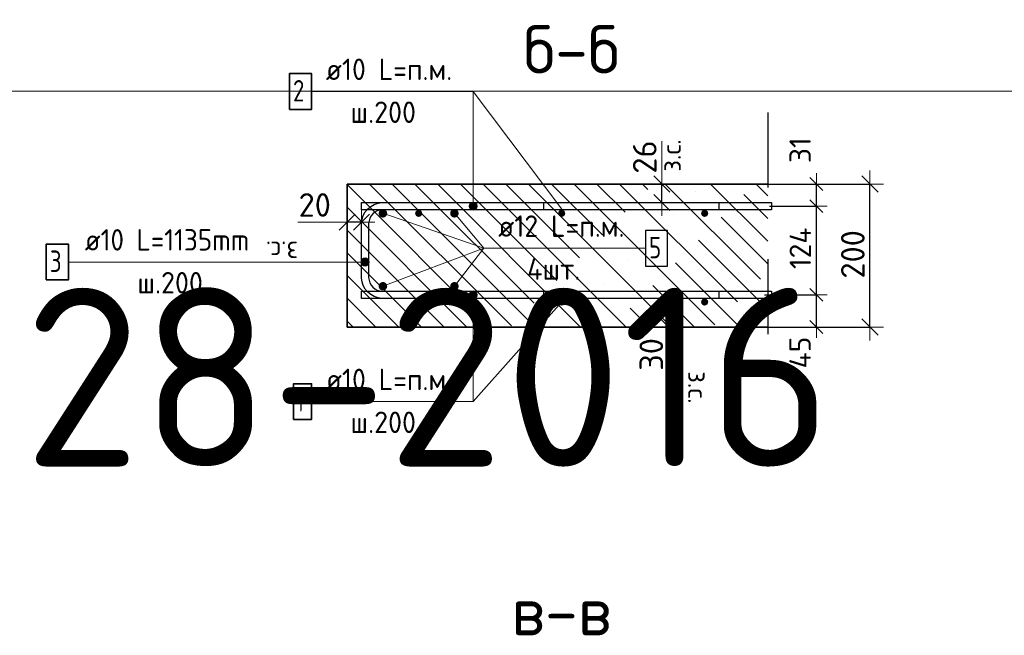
# Model space of a CAD drawing. Header units: metres. Extents: x -38 to 97, y -15 to 21.
# Tile 79 of 89: x 71.709 to 73.087, y 6.911 to 7.772. Entities that reach past the tile are written whole.
import ezdxf

# ---------------------------------------------------------------- set-up
doc = ezdxf.new("R2010")
doc.units = ezdxf.units.M
doc.header["$PDMODE"] = 65
doc.linetypes.add('______4', pattern=[0.135, 0.105, -0.03])
for name, color, linetype, lineweight in [('XR$3$Арм. стержнями верхней зоны', 180, 'Continuous', 35), ('XR$3$Арм. стержнями нижней зоны', 180, 'Continuous', 35), ('XR$3$Арм.стержн. Арматура края', 96, 'Continuous', 35), ('XR$3$Арм.стержн. Доп. арматура', 180, 'Continuous', 35), ('XR$3$Размерная линия (1)', 7, 'Continuous', 13), ('XR$3$Размерная линия_ общее', 7, 'Continuous', 13), ('XR$4$Текст_ примечание', 7, 'Continuous', 13)]:
    doc.layers.add(name, color=color, linetype=linetype, lineweight=lineweight)
doc.styles.add('ISOCPEUR', font='txt')
doc.dimstyles.new('DIMSTYLE_11', dxfattribs={"dimtxt": 0.033, "dimasz": 0.0375, "dimexe": 0, "dimexo": 0, "dimgap": 0.0165, "dimtad": 2, "dimdec": 0, "dimlfac": 1000, "dimrnd": 1, "dimzin": 12, "dimdsep": 46, "dimtxsty": 'ISOCPEUR', "dimblk1": 'ALL_ML_STRICH', "dimblk2": 'ALL_ML_STRICH', "dimsah": 1, "dimcen": 0, "dimclrd": 7, "dimclre": 256, "dimclrt": 7, "dimadec": 0, "dimazin": 0, "dimtfac": 1, "dimtdec": 0, "dimtix": 1, "dimtmove": 2, "dimatfit": 3, "dimfxl": 0, "dimtvp": 1.2, "dimtzin": 0, "dimlwd": 0, "dimlwe": -3, "dimarcsym": 0})
doc.dimstyles.new('DIMSTYLE_12', dxfattribs={"dimtxt": 0.03, "dimasz": 0.03, "dimexe": 0, "dimexo": 0, "dimgap": 0.015, "dimtad": 2, "dimdec": 0, "dimlfac": 1000, "dimrnd": 1, "dimzin": 12, "dimdsep": 46, "dimtxsty": 'ISOCPEUR', "dimblk1": 'ALL_ML_STRICH', "dimblk2": 'ALL_ML_STRICH', "dimsah": 1, "dimcen": 0, "dimclrd": 7, "dimclre": 256, "dimclrt": 7, "dimadec": 0, "dimazin": 0, "dimtfac": 1, "dimtdec": 0, "dimtix": 1, "dimtmove": 2, "dimatfit": 3, "dimfxl": 0, "dimtzin": 0, "dimlwd": 0, "dimlwe": -3, "dimarcsym": 0})
doc.dimstyles.new('DIMSTYLE_14', dxfattribs={"dimtxt": 0.03, "dimasz": 0.03, "dimexe": 0, "dimexo": 0, "dimgap": 0.015, "dimtad": 2, "dimdec": 0, "dimlfac": 1000, "dimrnd": 1, "dimzin": 12, "dimdsep": 46, "dimtxsty": 'ISOCPEUR', "dimblk1": 'ALL_ML_STRICH', "dimblk2": 'ALL_ML_STRICH', "dimsah": 1, "dimcen": 0, "dimclrd": 7, "dimclre": 256, "dimclrt": 7, "dimadec": 0, "dimazin": 0, "dimtfac": 1, "dimtdec": 0, "dimtix": 1, "dimtmove": 2, "dimatfit": 3, "dimfxl": 0, "dimtvp": 1.2, "dimtzin": 0, "dimlwd": 0, "dimlwe": -3, "dimarcsym": 0})
doc.dimstyles.new('DIMSTYLE_8', dxfattribs={"dimtxt": 0.033, "dimasz": 0.0375, "dimexe": 0, "dimexo": 0, "dimgap": 0.0165, "dimtad": 2, "dimdec": 0, "dimlfac": 1000, "dimrnd": 1, "dimzin": 12, "dimdsep": 46, "dimtxsty": 'ISOCPEUR', "dimblk1": 'ALL_ML_STRICH', "dimblk2": 'ALL_ML_STRICH', "dimsah": 1, "dimcen": 0, "dimclrd": 7, "dimclre": 256, "dimclrt": 7, "dimadec": 0, "dimazin": 0, "dimtfac": 1, "dimtdec": 0, "dimtix": 1, "dimtmove": 2, "dimatfit": 3, "dimfxl": 0, "dimtzin": 0, "dimlwd": 0, "dimlwe": -3, "dimarcsym": 0})

# ---------------------------------------------------------------- blocks, each defined once
blk = doc.blocks.new('ALL_ML_STRICH')
at = {"color": 0, "linetype": 'ByBlock', "lineweight": -2}
for p, q in [((0, -0.5), (0, 0.5)), ((-1, 0), (0.5, 0)), ((-0.3, -0.3), (0.3, 0.3))]:
    blk.add_line(p, q, dxfattribs=at)
blk = doc.blocks.new('*D135')
at = {"layer": 'DEFPOINTS', "color": 7, "linetype": 'Continuous', "lineweight": 13, "transparency": 33554687}
for p in [(72.7273, 7.5419), (72.7273, 7.3419), (72.8988, 7.3419)]:
    blk.add_point(p, dxfattribs=at)
at = {"layer": 'XR$3$Размерная линия_ общее', "color": 253, "linetype": 'Continuous', "lineweight": -2, "true_color": 0xa0a0a0, "transparency": 33554687}
for p, q in [((72.7473, 7.5419), (72.8988, 7.5419)), ((72.7473, 7.3419), (72.8988, 7.3419))]:
    blk.add_line(p, q, dxfattribs=at)
at = {"layer": 'XR$3$Размерная линия_ общее', "color": 7, "linetype": 'Continuous', "lineweight": -2, "transparency": 33554687}
blk.add_line((72.8988, 7.3419), (72.8988, 7.5419), dxfattribs=at)
at = {"layer": 'XR$3$Размерная линия_ общее', "color": 7, "linetype": 'Continuous', "lineweight": 13, "transparency": 33554687, "xscale": 0.0375, "yscale": 0.0375, "zscale": 0.0375}
for p, rotation in [((72.8988, 7.5419), 90), ((72.8988, 7.3419), 270)]:
    blk.add_blockref('ALL_ML_STRICH', p, dxfattribs=dict(at, rotation=rotation))
at = {"layer": 'XR$3$Размерная линия_ общее', "color": 7, "linetype": 'Continuous', "lineweight": 13, "transparency": 33554687, "insert": (72.8748, 7.4435), "char_height": 0.033, "width": 0.099, "attachment_point": 5, "rotation": 90, "style": 'ISOCPEUR'}
blk.add_mtext('\\A1;{200}', dxfattribs=at)
blk = doc.blocks.new('*D136')
at = {"layer": 'DEFPOINTS', "color": 7, "linetype": 'Continuous', "lineweight": 13, "transparency": 33554687}
for p in [(72.5769, 7.3719), (72.6169, 7.3719), (72.5769, 7.3419)]:
    blk.add_point(p, dxfattribs=at)
at = {"layer": 'XR$3$Размерная линия_ общее', "color": 253, "linetype": 'Continuous', "lineweight": -2, "true_color": 0xa0a0a0, "transparency": 33554687}
for p, q in [((72.5969, 7.3719), (72.6169, 7.3719)), ((72.5969, 7.3419), (72.6169, 7.3419))]:
    blk.add_line(p, q, dxfattribs=at)
at = {"layer": 'XR$3$Размерная линия_ общее', "color": 7, "linetype": 'Continuous', "lineweight": -2, "transparency": 33554687}
blk.add_line((72.6169, 7.3719), (72.6169, 7.3419), dxfattribs=at)
at = {"layer": 'XR$3$Размерная линия_ общее', "color": 7, "linetype": 'Continuous', "lineweight": 13, "transparency": 33554687, "xscale": 0.0375, "yscale": 0.0375, "zscale": 0.0375}
for p, rotation in [((72.6169, 7.3719), 90), ((72.6169, 7.3419), 270)]:
    blk.add_blockref('ALL_ML_STRICH', p, dxfattribs=dict(at, rotation=rotation))
at = {"layer": 'XR$3$Размерная линия_ общее', "color": 7, "linetype": 'Continuous', "lineweight": 13, "transparency": 33554687, "insert": (72.5929, 7.3035), "char_height": 0.033, "width": 0.066, "attachment_point": 5, "rotation": 90, "style": 'ISOCPEUR'}
blk.add_mtext('\\A1;{30}', dxfattribs=at)
at = {"layer": 'XR$3$Размерная линия_ общее', "color": 7, "linetype": 'Continuous', "lineweight": 13, "transparency": 33554687, "insert": (72.6714, 7.28), "char_height": 0.027, "width": 0.00135, "attachment_point": 1, "rotation": 270, "line_spacing_factor": 0.60241, "style": 'ISOCPEUR'}
blk.add_mtext('з.с.', dxfattribs=at)
blk = doc.blocks.new('*D139')
at = {"layer": 'DEFPOINTS', "color": 7, "linetype": 'Continuous', "lineweight": 13, "transparency": 33554687}
for p in [(72.1875, 7.4886), (72.1875, 7.4536), (72.1675, 7.4486)]:
    blk.add_point(p, dxfattribs=at)
at = {"layer": 'XR$3$Размерная линия_ общее', "color": 253, "linetype": 'Continuous', "lineweight": -2, "true_color": 0xa0a0a0, "transparency": 33554687}
for p, q in [((72.1675, 7.4686), (72.1675, 7.4886)), ((72.1875, 7.4736), (72.1875, 7.4886))]:
    blk.add_line(p, q, dxfattribs=at)
at = {"layer": 'XR$3$Размерная линия_ общее', "color": 7, "linetype": 'Continuous', "lineweight": -2, "transparency": 33554687}
blk.add_line((72.1875, 7.4886), (72.1675, 7.4886), dxfattribs=at)
at = {"layer": 'XR$3$Размерная линия_ общее', "color": 7, "linetype": 'Continuous', "lineweight": 13, "transparency": 33554687, "xscale": 0.0375, "yscale": 0.0375, "zscale": 0.0375}
for p, rotation in [((72.1675, 7.4886), 180), ((72.1875, 7.4886), 360)]:
    blk.add_blockref('ALL_ML_STRICH', p, dxfattribs=dict(at, rotation=rotation))
at = {"layer": 'XR$3$Размерная линия_ общее', "color": 7, "linetype": 'Continuous', "lineweight": 13, "transparency": 33554687, "insert": (72.1221, 7.5126), "char_height": 0.033, "width": 0.066, "attachment_point": 5, "style": 'ISOCPEUR'}
blk.add_mtext('\\A1;{20}', dxfattribs=at)
at = {"layer": 'XR$3$Размерная линия_ общее', "color": 7, "linetype": 'Continuous', "lineweight": 13, "transparency": 33554687, "insert": (72.0988, 7.4345), "char_height": 0.027, "width": 0.00135, "attachment_point": 1, "rotation": 180, "line_spacing_factor": 0.60241, "style": 'ISOCPEUR'}
blk.add_mtext('з.с.', dxfattribs=at)
blk = doc.blocks.new('*D142')
at = {"layer": 'DEFPOINTS', "color": 7, "linetype": 'Continuous', "lineweight": 13, "transparency": 33554687}
for p in [(72.5677, 7.5419), (72.5677, 7.5159), (72.6077, 7.5159)]:
    blk.add_point(p, dxfattribs=at)
at = {"layer": 'XR$3$Размерная линия_ общее', "color": 253, "linetype": 'Continuous', "lineweight": -2, "true_color": 0xa0a0a0, "transparency": 33554687}
for p, q in [((72.5877, 7.5419), (72.6077, 7.5419)), ((72.5877, 7.5159), (72.6077, 7.5159))]:
    blk.add_line(p, q, dxfattribs=at)
at = {"layer": 'XR$3$Размерная линия_ общее', "color": 7, "linetype": 'Continuous', "lineweight": -2, "transparency": 33554687}
blk.add_line((72.6077, 7.5159), (72.6077, 7.5419), dxfattribs=at)
at = {"layer": 'XR$3$Размерная линия_ общее', "color": 7, "linetype": 'Continuous', "lineweight": 13, "transparency": 33554687, "xscale": 0.0375, "yscale": 0.0375, "zscale": 0.0375}
for p, rotation in [((72.6077, 7.5419), 90), ((72.6077, 7.5159), 270)]:
    blk.add_blockref('ALL_ML_STRICH', p, dxfattribs=dict(at, rotation=rotation))
at = {"layer": 'XR$3$Размерная линия_ общее', "color": 7, "linetype": 'Continuous', "lineweight": 13, "transparency": 33554687, "insert": (72.6072, 7.5592), "char_height": 0.027, "width": 0.00135, "attachment_point": 1, "rotation": 90, "line_spacing_factor": 0.60241, "style": 'ISOCPEUR'}
blk.add_mtext('з.с.', dxfattribs=at)
at = {"layer": 'XR$3$Размерная линия_ общее', "color": 7, "linetype": 'Continuous', "lineweight": 13, "transparency": 33554687, "insert": (72.5837, 7.5796), "char_height": 0.033, "width": 0.066, "attachment_point": 5, "rotation": 90, "style": 'ISOCPEUR'}
blk.add_mtext('\\A1;{26}', dxfattribs=at)
blk = doc.blocks.new('*D201')
at = {"layer": 'DEFPOINTS', "color": 7, "linetype": 'Continuous', "lineweight": 13, "transparency": 33554687}
for p in [(72.7312, 7.3869), (72.744, 7.3419), (72.8238, 7.3419)]:
    blk.add_point(p, dxfattribs=at)
at = {"layer": 'XR$3$Размерная линия (1)', "color": 9, "linetype": 'Continuous', "lineweight": -2, "true_color": 0xc7c7c7, "transparency": 33554687}
for p, q in [((72.7512, 7.3869), (72.8238, 7.3869)), ((72.764, 7.3419), (72.8238, 7.3419))]:
    blk.add_line(p, q, dxfattribs=at)
at = {"layer": 'XR$3$Размерная линия (1)', "color": 7, "linetype": 'Continuous', "lineweight": -2, "transparency": 33554687}
blk.add_line((72.8238, 7.3419), (72.8238, 7.3869), dxfattribs=at)
at = {"layer": 'XR$3$Размерная линия (1)', "color": 7, "linetype": 'Continuous', "lineweight": 13, "transparency": 33554687, "xscale": 0.03, "yscale": 0.03, "zscale": 0.03}
for p, rotation in [((72.8238, 7.3869), 90), ((72.8238, 7.3419), 270)]:
    blk.add_blockref('ALL_ML_STRICH', p, dxfattribs=dict(at, rotation=rotation))
at = {"layer": 'XR$3$Размерная линия (1)', "color": 7, "linetype": 'Continuous', "lineweight": 13, "transparency": 33554687, "insert": (72.801, 7.3061), "char_height": 0.03, "width": 0.06, "attachment_point": 5, "rotation": 90, "style": 'ISOCPEUR'}
blk.add_mtext('\\A1;{45}', dxfattribs=at)
blk = doc.blocks.new('*D202')
at = {"layer": 'DEFPOINTS', "color": 7, "linetype": 'Continuous', "lineweight": 13, "transparency": 33554687}
for p in [(72.7382, 7.5109), (72.7312, 7.3869), (72.8238, 7.3869)]:
    blk.add_point(p, dxfattribs=at)
at = {"layer": 'XR$3$Размерная линия (1)', "color": 9, "linetype": 'Continuous', "lineweight": -2, "true_color": 0xc7c7c7, "transparency": 33554687}
for p, q in [((72.7582, 7.5109), (72.8238, 7.5109)), ((72.7512, 7.3869), (72.8238, 7.3869))]:
    blk.add_line(p, q, dxfattribs=at)
at = {"layer": 'XR$3$Размерная линия (1)', "color": 7, "linetype": 'Continuous', "lineweight": -2, "transparency": 33554687}
blk.add_line((72.8238, 7.3869), (72.8238, 7.5109), dxfattribs=at)
at = {"layer": 'XR$3$Размерная линия (1)', "color": 7, "linetype": 'Continuous', "lineweight": 13, "transparency": 33554687, "xscale": 0.03, "yscale": 0.03, "zscale": 0.03}
for p, rotation in [((72.8238, 7.5109), 90), ((72.8238, 7.3869), 270)]:
    blk.add_blockref('ALL_ML_STRICH', p, dxfattribs=dict(at, rotation=rotation))
at = {"layer": 'XR$3$Размерная линия (1)', "color": 7, "linetype": 'Continuous', "lineweight": 13, "transparency": 33554687, "insert": (72.8013, 7.4519), "char_height": 0.03, "width": 0.09, "attachment_point": 5, "rotation": 90, "style": 'ISOCPEUR'}
blk.add_mtext('\\A1;{124}', dxfattribs=at)
blk = doc.blocks.new('*D203')
at = {"layer": 'DEFPOINTS', "color": 7, "linetype": 'Continuous', "lineweight": 13, "transparency": 33554687}
for p in [(72.7203, 7.5419), (72.7382, 7.5109), (72.8238, 7.5109)]:
    blk.add_point(p, dxfattribs=at)
at = {"layer": 'XR$3$Размерная линия (1)', "color": 9, "linetype": 'Continuous', "lineweight": -2, "true_color": 0xc7c7c7, "transparency": 33554687}
for p, q in [((72.7403, 7.5419), (72.8238, 7.5419)), ((72.7582, 7.5109), (72.8238, 7.5109))]:
    blk.add_line(p, q, dxfattribs=at)
at = {"layer": 'XR$3$Размерная линия (1)', "color": 7, "linetype": 'Continuous', "lineweight": -2, "transparency": 33554687}
blk.add_line((72.8238, 7.5109), (72.8238, 7.5419), dxfattribs=at)
at = {"layer": 'XR$3$Размерная линия (1)', "color": 7, "linetype": 'Continuous', "lineweight": 13, "transparency": 33554687, "xscale": 0.03, "yscale": 0.03, "zscale": 0.03}
for p, rotation in [((72.8238, 7.5419), 90), ((72.8238, 7.5109), 270)]:
    blk.add_blockref('ALL_ML_STRICH', p, dxfattribs=dict(at, rotation=rotation))
at = {"layer": 'XR$3$Размерная линия (1)', "color": 7, "linetype": 'Continuous', "lineweight": 13, "transparency": 33554687, "insert": (72.8011, 7.5892), "char_height": 0.03, "width": 0.06, "attachment_point": 5, "rotation": 90, "style": 'ISOCPEUR'}
blk.add_mtext('\\A1;{31}', dxfattribs=at)

msp = doc.modelspace()

# ---------------------------------------------------------------- hatches: boundary and pattern name
at = {"linetype": 'Continuous', "lineweight": 13, "transparency": 33554687}
h = msp.add_hatch(dxfattribs=at)
h.set_pattern_fill('__________540', scale=0.015, style=0, pattern_type=2)
h.set_pattern_definition([(135, (0, 0), (-0.031819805, -0.031819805), [0.4, -0.05, 0, -0.05]), (135, (-0.01591, -0.01591), (-0.031819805, -0.031819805), [0.8, -0.1, 0.1, -0.1])])
h.paths.add_polyline_path([(72.1675, 7.5419), (72.1675, 7.3419), (72.7559, 7.3419), (72.7559, 7.5419)], flags=0)
at = {"layer": 'XR$3$Арм. стержнями верхней зоны', "linetype": 'Continuous', "lineweight": 13, "transparency": 33554687}
for points in [[(72.3484, 7.5137), (72.3388, 7.5137), (72.338, 7.5109)], [(72.3484, 7.5137), (72.338, 7.5109), (72.3492, 7.5109)], [(72.3492, 7.5109), (72.338, 7.5109), (72.3388, 7.5081)], [(72.3464, 7.5157), (72.3408, 7.5157), (72.3388, 7.5137)], [(72.3464, 7.5157), (72.3388, 7.5137), (72.3484, 7.5137)], [(72.3492, 7.5109), (72.3388, 7.5081), (72.3484, 7.5081)], [(72.3484, 7.5081), (72.3388, 7.5081), (72.3408, 7.506)], [(72.3408, 7.5157), (72.3464, 7.5157), (72.3436, 7.5165)], [(72.3484, 7.5081), (72.3408, 7.506), (72.3464, 7.506)], [(72.3464, 7.506), (72.3408, 7.506), (72.3436, 7.5053)]]:
    msp.add_hatch(color=7, dxfattribs=at).paths.add_polyline_path(points)
at = {"layer": 'XR$3$Арм. стержнями верхней зоны', "linetype": 'Continuous', "lineweight": 50, "transparency": 33554687}
for points in [[(72.2725, 7.5009), (72.2721, 7.5028), (72.271, 7.5044), (72.2694, 7.5055), (72.2675, 7.5059), (72.2656, 7.5055), (72.264, 7.5044), (72.2629, 7.5028), (72.2625, 7.5009), (72.2629, 7.499), (72.264, 7.4973), (72.2656, 7.4963), (72.2675, 7.4959), (72.2694, 7.4963), (72.271, 7.4973), (72.2721, 7.499)], [(72.4725, 7.5009), (72.4721, 7.5028), (72.471, 7.5044), (72.4694, 7.5055), (72.4675, 7.5059), (72.4656, 7.5055), (72.464, 7.5044), (72.4629, 7.5028), (72.4625, 7.5009), (72.4629, 7.499), (72.464, 7.4973), (72.4656, 7.4963), (72.4675, 7.4959), (72.4694, 7.4963), (72.471, 7.4973), (72.4721, 7.499)], [(72.6725, 7.5009), (72.6721, 7.5028), (72.671, 7.5044), (72.6694, 7.5055), (72.6675, 7.5059), (72.6656, 7.5055), (72.664, 7.5044), (72.6629, 7.5028), (72.6625, 7.5009), (72.6629, 7.499), (72.664, 7.4973), (72.6656, 7.4963), (72.6675, 7.4959), (72.6694, 7.4963), (72.671, 7.4973), (72.6721, 7.499)]]:
    msp.add_hatch(color=4, dxfattribs=at).paths.add_polyline_path(points)
at = {"layer": 'XR$3$Арм. стержнями нижней зоны', "linetype": 'Continuous', "lineweight": 13, "transparency": 33554687}
for points in [[(72.338, 7.3869), (72.3492, 7.3869), (72.3484, 7.3897)], [(72.338, 7.3869), (72.3484, 7.3897), (72.3388, 7.3897)], [(72.3388, 7.3841), (72.3492, 7.3869), (72.338, 7.3869)], [(72.3388, 7.3897), (72.3484, 7.3897), (72.3464, 7.3917)], [(72.3388, 7.3897), (72.3464, 7.3917), (72.3408, 7.3917)], [(72.3388, 7.3841), (72.3484, 7.3841), (72.3492, 7.3869)], [(72.3408, 7.382), (72.3484, 7.3841), (72.3388, 7.3841)], [(72.3408, 7.3917), (72.3464, 7.3917), (72.3436, 7.3925)], [(72.3408, 7.382), (72.3464, 7.382), (72.3484, 7.3841)], [(72.3464, 7.382), (72.3408, 7.382), (72.3436, 7.3813)]]:
    msp.add_hatch(color=7, dxfattribs=at).paths.add_polyline_path(points)
at = {"layer": 'XR$3$Арм. стержнями нижней зоны', "linetype": 'Continuous', "lineweight": 50, "transparency": 33554687}
for points in [[(72.2725, 7.3769), (72.2721, 7.3788), (72.271, 7.3804), (72.2694, 7.3815), (72.2675, 7.3819), (72.2656, 7.3815), (72.264, 7.3804), (72.2629, 7.3788), (72.2625, 7.3769), (72.2629, 7.375), (72.264, 7.3733), (72.2656, 7.3723), (72.2675, 7.3719), (72.2694, 7.3723), (72.271, 7.3733), (72.2721, 7.375)], [(72.4725, 7.3769), (72.4721, 7.3788), (72.471, 7.3804), (72.4694, 7.3815), (72.4675, 7.3819), (72.4656, 7.3815), (72.464, 7.3804), (72.4629, 7.3788), (72.4625, 7.3769), (72.4629, 7.375), (72.464, 7.3733), (72.4656, 7.3723), (72.4675, 7.3719), (72.4694, 7.3723), (72.471, 7.3733), (72.4721, 7.375)], [(72.6725, 7.3769), (72.6721, 7.3788), (72.671, 7.3804), (72.6694, 7.3815), (72.6675, 7.3819), (72.6656, 7.3815), (72.664, 7.3804), (72.6629, 7.3788), (72.6625, 7.3769), (72.6629, 7.375), (72.664, 7.3733), (72.6656, 7.3723), (72.6675, 7.3719), (72.6694, 7.3723), (72.671, 7.3733), (72.6721, 7.375)]]:
    msp.add_hatch(color=4, dxfattribs=at).paths.add_polyline_path(points)
at = {"layer": 'XR$3$Арм.стержн. Арматура края', "linetype": 'Continuous', "lineweight": 13, "transparency": 33554687}
for points in [[(72.1877, 7.4357), (72.1897, 7.428), (72.1897, 7.4377)], [(72.1897, 7.4377), (72.1925, 7.4272), (72.1925, 7.4385)], [(72.1897, 7.4377), (72.1897, 7.428), (72.1925, 7.4272)], [(72.1925, 7.4385), (72.1925, 7.4272), (72.1953, 7.428)], [(72.1925, 7.4385), (72.1953, 7.428), (72.1953, 7.4377)], [(72.1953, 7.4377), (72.1953, 7.428), (72.1973, 7.43)], [(72.1953, 7.4377), (72.1973, 7.43), (72.1973, 7.4357)], [(72.1877, 7.43), (72.1877, 7.4357), (72.1869, 7.4328)], [(72.1877, 7.4357), (72.1877, 7.43), (72.1897, 7.428)], [(72.1973, 7.4357), (72.1973, 7.43), (72.1981, 7.4328)]]:
    msp.add_hatch(color=7, dxfattribs=at).paths.add_polyline_path(points)
at = {"layer": 'XR$3$Арм.стержн. Доп. арматура', "linetype": 'Continuous', "lineweight": 50, "transparency": 33554687}
for points in [[(72.2235, 7.5009), (72.223, 7.5032), (72.2217, 7.5051), (72.2198, 7.5064), (72.2175, 7.5069), (72.2152, 7.5064), (72.2132, 7.5051), (72.2119, 7.5032), (72.2115, 7.5009), (72.2119, 7.4986), (72.2132, 7.4966), (72.2152, 7.4953), (72.2175, 7.4949), (72.2198, 7.4953), (72.2217, 7.4966), (72.223, 7.4986)], [(72.3235, 7.5009), (72.323, 7.5032), (72.3217, 7.5051), (72.3198, 7.5064), (72.3175, 7.5069), (72.3152, 7.5064), (72.3132, 7.5051), (72.3119, 7.5032), (72.3115, 7.5009), (72.3119, 7.4986), (72.3132, 7.4966), (72.3152, 7.4953), (72.3175, 7.4949), (72.3198, 7.4953), (72.3217, 7.4966), (72.323, 7.4986)], [(72.2235, 7.3989), (72.223, 7.4012), (72.2217, 7.4031), (72.2198, 7.4044), (72.2175, 7.4049), (72.2152, 7.4044), (72.2132, 7.4031), (72.2119, 7.4012), (72.2115, 7.3989), (72.2119, 7.3966), (72.2132, 7.3946), (72.2152, 7.3933), (72.2175, 7.3929), (72.2198, 7.3933), (72.2217, 7.3946), (72.223, 7.3966)], [(72.3235, 7.3989), (72.323, 7.4012), (72.3217, 7.4031), (72.3198, 7.4044), (72.3175, 7.4049), (72.3152, 7.4044), (72.3132, 7.4031), (72.3119, 7.4012), (72.3115, 7.3989), (72.3119, 7.3966), (72.3132, 7.3946), (72.3152, 7.3933), (72.3175, 7.3929), (72.3198, 7.3933), (72.3217, 7.3946), (72.323, 7.3966)]]:
    msp.add_hatch(color=34, dxfattribs=at).paths.add_polyline_path(points)

# ---------------------------------------------------------------- linework, layer by layer
at = {"color": 7, "linetype": 'Continuous', "lineweight": 13, "transparency": 33554687}
for p, q in [((72.4675, 7.5069), (72.3436, 7.6713)), ((72.6077, 7.5419), (72.6077, 7.6019)), ((72.1675, 7.4886), (72.0985, 7.4886)), ((72.4675, 7.3769), (72.3436, 7.2376)), ((72.6169, 7.3419), (72.6169, 7.2829))]:
    msp.add_line(p, q, dxfattribs=at)
at = {"color": 7, "linetype": '______4', "lineweight": 25, "transparency": 33554687}
msp.add_line((72.7559, 7.6419), (72.7559, 7.2419), dxfattribs=at)
at = {"color": 7, "linetype": 'Continuous', "lineweight": 35, "transparency": 33554687}
for p, q in [((72.1675, 7.5419), (72.1675, 7.3419)), ((72.7559, 7.5419), (72.1675, 7.5419)), ((72.1675, 7.3419), (72.7559, 7.3419))]:
    msp.add_line(p, q, dxfattribs=at)
at = {"layer": 'XR$3$Арм. стержнями верхней зоны', "color": 7, "linetype": 'Continuous', "lineweight": 13, "transparency": 33554687}
for p, q in [((72.1176, 7.6713), (72.3436, 7.6713)), ((72.3436, 7.6713), (72.3436, 7.5109)), ((72.338, 7.5109), (72.338, 7.5109)), ((72.3436, 7.5165), (72.3436, 7.5165)), ((72.3492, 7.5109), (72.3492, 7.5109)), ((72.3436, 7.5053), (72.3436, 7.5053))]:
    msp.add_line(p, q, dxfattribs=at)
at = {"layer": 'XR$3$Арм. стержнями верхней зоны', "color": 7, "linetype": 'Continuous', "lineweight": 35, "transparency": 33554687}
msp.add_lwpolyline([(72.0866, 7.6463), (72.1176, 7.6463), (72.1176, 7.6963), (72.0866, 7.6963), (72.0866, 7.6463)], dxfattribs=at)
at = {"layer": 'XR$3$Арм. стержнями верхней зоны', "color": 4, "linetype": 'Continuous', "lineweight": 25, "transparency": 33554687}
for points in [[(72.7609, 7.5059), (72.1875, 7.5059), (72.1875, 7.5159), (72.7609, 7.5159), (72.7609, 7.5059)], [(72.7609, 7.5059), (72.4425, 7.5059), (72.4425, 7.5159), (72.7609, 7.5159), (72.7609, 7.5059)]]:
    msp.add_lwpolyline(points, dxfattribs=at)
at = {"layer": 'XR$3$Арм. стержнями верхней зоны', "color": 7, "linetype": 'Continuous', "lineweight": 13, "transparency": 33554687}
msp.add_circle((72.3436, 7.5109), 0.00563, dxfattribs=at)
at = {"layer": 'XR$3$Арм. стержнями нижней зоны', "color": 7, "linetype": 'Continuous', "lineweight": 13, "transparency": 33554687}
for p, q in [((72.338, 7.3869), (72.338, 7.3869)), ((72.3436, 7.3925), (72.3436, 7.3925)), ((72.3436, 7.2376), (72.3436, 7.3869)), ((72.3492, 7.3869), (72.3492, 7.3869)), ((72.3436, 7.3813), (72.3436, 7.3813)), ((72.1176, 7.2376), (72.3436, 7.2376))]:
    msp.add_line(p, q, dxfattribs=at)
at = {"layer": 'XR$3$Арм. стержнями нижней зоны', "color": 4, "linetype": 'Continuous', "lineweight": 25, "transparency": 33554687}
for points in [[(72.7609, 7.3819), (72.1875, 7.3819), (72.1875, 7.3919), (72.7609, 7.3919), (72.7609, 7.3819)], [(72.7609, 7.3819), (72.4425, 7.3819), (72.4425, 7.3919), (72.7609, 7.3919), (72.7609, 7.3819)]]:
    msp.add_lwpolyline(points, dxfattribs=at)
at = {"layer": 'XR$3$Арм. стержнями нижней зоны', "color": 7, "linetype": 'Continuous', "lineweight": 35, "transparency": 33554687}
msp.add_lwpolyline([(72.0926, 7.2126), (72.1176, 7.2126), (72.1176, 7.2626), (72.0926, 7.2626), (72.0926, 7.2126)], dxfattribs=at)
at = {"layer": 'XR$3$Арм. стержнями нижней зоны', "color": 7, "linetype": 'Continuous', "lineweight": 13, "transparency": 33554687}
msp.add_circle((72.3436, 7.3869), 0.00563, dxfattribs=at)
at = {"layer": 'XR$3$Арм.стержн. Арматура края', "color": 7, "linetype": 'Continuous', "lineweight": 13, "transparency": 33554687}
for p, q in [((72.1925, 7.4385), (72.1925, 7.4385)), ((71.7775, 7.4328), (72.0875, 7.4328)), ((72.0875, 7.4328), (72.1925, 7.4328)), ((72.1869, 7.4328), (72.1869, 7.4328)), ((72.1925, 7.4272), (72.1925, 7.4272)), ((72.1981, 7.4328), (72.1981, 7.4328))]:
    msp.add_line(p, q, dxfattribs=at)
at = {"layer": 'XR$3$Арм.стержн. Арматура края', "color": 4, "linetype": 'Continuous', "lineweight": 25, "transparency": 33554687}
msp.add_lwpolyline([(72.6875, 7.3819), (72.2161, 7.3819), (72.2109, 7.3826), (72.2054, 7.3844), (72.2004, 7.3872), (72.1963, 7.3906), (72.1928, 7.3948), (72.19, 7.3998), (72.1882, 7.4052), (72.1875, 7.4104), (72.1875, 7.4873), (72.1882, 7.4925), (72.19, 7.498), (72.1928, 7.503), (72.1963, 7.5071), (72.2004, 7.5106), (72.2054, 7.5134), (72.2109, 7.5152), (72.2161, 7.5159), (72.6875, 7.5159), (72.6875, 7.5059), (72.2168, 7.5059), (72.2131, 7.5054), (72.2095, 7.5042), (72.2061, 7.5023), (72.2034, 7.5), (72.2011, 7.4973), (72.1992, 7.4939), (72.198, 7.4903), (72.1975, 7.4866), (72.1975, 7.4111), (72.198, 7.4075), (72.1992, 7.4038), (72.2011, 7.4005), (72.2034, 7.3977), (72.2061, 7.3955), (72.2095, 7.3936), (72.2131, 7.3924), (72.2168, 7.3919), (72.6875, 7.3919), (72.6875, 7.3819)], dxfattribs=at)
at = {"layer": 'XR$3$Арм.стержн. Арматура края', "color": 7, "linetype": 'Continuous', "lineweight": 35, "transparency": 33554687}
msp.add_lwpolyline([(71.7465, 7.4078), (71.7775, 7.4078), (71.7775, 7.4578), (71.7465, 7.4578), (71.7465, 7.4078)], dxfattribs=at)
at = {"layer": 'XR$3$Арм.стержн. Арматура края', "color": 7, "linetype": 'Continuous', "lineweight": 13, "transparency": 33554687}
msp.add_circle((72.1925, 7.4328), 0.00563, dxfattribs=at)
at = {"layer": 'XR$3$Арм.стержн. Доп. арматура', "color": 7, "linetype": 'Continuous', "lineweight": 13, "transparency": 33554687}
for q in [(72.2175, 7.5009), (72.3175, 7.5009), (72.2175, 7.3989), (72.3175, 7.3989), (72.5847, 7.452)]:
    msp.add_line((72.3587, 7.452), q, dxfattribs=at)
at = {"layer": 'XR$3$Арм.стержн. Доп. арматура', "color": 7, "linetype": 'Continuous', "lineweight": 25, "transparency": 33554687}
msp.add_lwpolyline([(72.5847, 7.427), (72.6157, 7.427), (72.6157, 7.477), (72.5847, 7.477), (72.5847, 7.427)], dxfattribs=at)
at = {"layer": 'XR$4$Текст_ примечание', "color": 7, "linetype": 'Continuous', "lineweight": 13, "transparency": 33554687}
msp.add_line((86.4198, 7.6717), (67.9198, 7.6717), dxfattribs=at)

# ---------------------------------------------------------------- texts
at = {"color": 7, "linetype": 'Continuous', "lineweight": 50, "transparency": 33554687, "char_height": 0.0675, "width": 0.172565, "attachment_point": 5, "style": 'ISOCPEUR'}
for s, insert in [('\\A1;{\\fISOCPEUR|i0|b0;\\H0.067500;\\W1.000000;\\C7;б-б}\\P', (72.4813, 7.7303)), ('\\A1;{\\fISOCPEUR|i0|b0;\\H0.067500;\\W1.000000;\\C7;в-в}\\P', (72.4671, 6.9445))]:
    msp.add_mtext(s, dxfattribs=dict(at, insert=insert))
at = {"layer": 'XR$3$Арм. стержнями верхней зоны', "color": 7, "linetype": 'Continuous', "lineweight": 25, "transparency": 33554687, "char_height": 0.03, "attachment_point": 7, "style": 'ISOCPEUR'}
for s, insert, width in [('\\W0.94;ø10 L=п.м.', (72.1376, 7.6873), 0.199983), ('\\W0.78;2', (72.0916, 7.6573), 0.032641), ('\\W0.95;ш.200 ', (72.1721, 7.6273), 0.1312)]:
    msp.add_mtext(s, dxfattribs=dict(at, insert=insert, width=width))
at = {"layer": 'XR$3$Арм. стержнями нижней зоны', "color": 7, "linetype": 'Continuous', "lineweight": 25, "transparency": 33554687, "char_height": 0.03, "attachment_point": 7, "style": 'ISOCPEUR'}
for s, insert, width in [('\\W0.94;ø10 L=п.м.', (72.1376, 7.2536), 0.199983), ('\\W0.56;1', (72.0976, 7.2236), 0.023333), ('\\W0.95;ш.200 ', (72.1721, 7.1936), 0.1312)]:
    msp.add_mtext(s, dxfattribs=dict(at, insert=insert, width=width))
at = {"layer": 'XR$3$Арм.стержн. Арматура края', "color": 7, "linetype": 'Continuous', "lineweight": 25, "transparency": 33554687, "char_height": 0.03, "attachment_point": 7, "style": 'ISOCPEUR'}
for s, insert, width in [('\\W0.92;ø10 L=1135mm ', (71.8005, 7.4488), 0.280669), ('\\W0.78;3', (71.7515, 7.4188), 0.032641), ('\\W0.95;ш.200 ', (71.874, 7.3888), 0.1312)]:
    msp.add_mtext(s, dxfattribs=dict(at, insert=insert, width=width))
at = {"layer": 'XR$3$Арм.стержн. Доп. арматура', "color": 7, "linetype": 'Continuous', "lineweight": 25, "transparency": 33554687, "char_height": 0.03, "attachment_point": 7, "style": 'ISOCPEUR'}
for s, insert, width in [('\\W0.94;ø12 L=п.м.', (72.3787, 7.468), 0.199983), ('\\W0.78;5', (72.5897, 7.438), 0.032641), ('\\W0.95;4шт. ', (72.4192, 7.408), 0.119158)]:
    msp.add_mtext(s, dxfattribs=dict(at, insert=insert, width=width))
at = {"layer": 'XR$4$Текст_ примечание', "color": 7, "linetype": 'Continuous', "lineweight": 35, "transparency": 33554687, "insert": (70.3506, 7.1467), "char_height": 0.25, "width": 2.743715, "attachment_point": 7, "style": 'ISOCPEUR'}
msp.add_mtext('\\W0.96;ГОСТ 34028-2016', dxfattribs=at)

# ---------------------------------------------------------------- dimensions: what is measured, and where the dimension line sits
at = {"layer": 'XR$3$Размерная линия (1)', "color": 7, "linetype": 'Continuous', "lineweight": 13, "transparency": 33554687}
for base, p1, p2, dimstyle, picture, middle in [((72.8238, 7.5419), (72.7582, 7.5109), (72.7403, 7.5419), 'DIMSTYLE_14', '*D203', (72.8011, 7.5892)), ((72.8238, 7.5109), (72.7512, 7.3869), (72.7582, 7.5109), 'DIMSTYLE_12', '*D202', (72.8013, 7.4519)), ((72.8238, 7.3869), (72.764, 7.3419), (72.7512, 7.3869), 'DIMSTYLE_14', '*D201', (72.801, 7.3061))]:
    dim = msp.add_linear_dim(base=base, p1=p1, p2=p2, angle=90, dimstyle=dimstyle, override={"dimpost": '<>', "dimclrd": 7, "dimclre": 9, "dimclrt": 7, "dimlwd": 0, "dimlwe": 65533}, dxfattribs=at)
    dim.commit()
    dim.dimension.update_dxf_attribs({"geometry": picture, "text_midpoint": middle, "dimtype": 160})
at = {"layer": 'XR$3$Размерная линия_ общее', "color": 7, "linetype": 'Continuous', "lineweight": 13, "transparency": 33554687}
for base, p1, p2, angle, picture, middle in [((72.6077, 7.5419), (72.5877, 7.5159), (72.5877, 7.5419), 90, '*D142', (72.5837, 7.5796)), ((72.1675, 7.4886), (72.1875, 7.4736), (72.1675, 7.4686), 180, '*D139', (72.1221, 7.5126)), ((72.6169, 7.3419), (72.5969, 7.3719), (72.5969, 7.3419), 270, '*D136', (72.5929, 7.3035))]:
    dim = msp.add_linear_dim(base=base, p1=p1, p2=p2, angle=angle, text='<>\\Xз.с.', dimstyle='DIMSTYLE_11', override={"dimpost": '<>', "dimclrd": 7, "dimclre": 253, "dimclrt": 7, "dimlwd": 0, "dimlwe": 65533}, dxfattribs=at)
    dim.commit()
    dim.dimension.update_dxf_attribs({"geometry": picture, "text_midpoint": middle, "dimtype": 160})
dim = msp.add_linear_dim(base=(72.8988, 7.5419), p1=(72.7473, 7.3419), p2=(72.7473, 7.5419), angle=90, dimstyle='DIMSTYLE_8', override={"dimpost": '<>', "dimclrd": 7, "dimclre": 253, "dimclrt": 7, "dimlwd": 0, "dimlwe": 65533}, dxfattribs=at)
dim.commit()
dim.dimension.update_dxf_attribs({"geometry": '*D135', "text_midpoint": (72.8748, 7.4435), "dimtype": 160})

doc.saveas('drawing.dxf')
